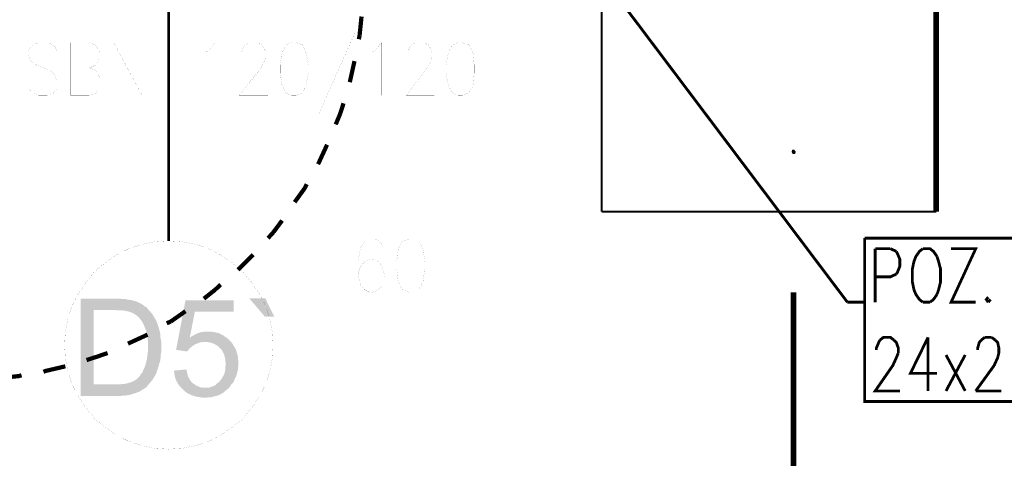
# Model space of a CAD drawing. Header units: millimetres. Extents: x -14047 to 49934, y -21523 to 14989.
# Tile 58 of 201: x 1034 to 1256, y 5185 to 5284. Entities that reach past the tile are written whole.
import ezdxf

# ---------------------------------------------------------------- set-up
doc = ezdxf.new("R2010")
doc.units = ezdxf.units.MM
doc.layers.add('H', color=7, linetype='Continuous')
doc.layers.add('P', color=7, linetype='Continuous')

msp = doc.modelspace()

# ---------------------------------------------------------------- hatches: boundary and pattern name
at = {"layer": 'H', "linetype": 'Continuous'}
for points in [[(1208.43, 5254.006), (1208.165, 5254.536), (1208.345, 5254.976), (1208.785, 5254.976), (1209.135, 5254.536), (1208.96, 5254.006)], [(1047.937, 5199.423), (1047.937, 5221.38), (1056.226, 5221.38), (1056.845, 5221.38), (1057.375, 5221.29), (1057.99, 5221.29), (1058.43, 5221.205), (1058.875, 5221.115), (1059.315, 5221.115), (1060.46, 5220.76), (1060.99, 5220.495), (1061.43, 5220.32), (1061.87, 5220.055), (1062.315, 5219.706), (1062.665, 5219.526), (1063.02, 5219.176), (1055.521, 5218.821), (1050.851, 5218.821), (1050.851, 5202.068), (1062.93, 5201.628), (1062.575, 5201.273), (1062.135, 5201.008), (1061.605, 5200.658), (1061.165, 5200.393), (1060.635, 5200.213), (1060.195, 5200.038), (1059.58, 5199.863), (1059.4, 5199.773), (1058.96, 5199.688), (1058.43, 5199.598), (1057.905, 5199.508), (1057.375, 5199.508), (1056.845, 5199.423), (1056.226, 5199.423)], [(1071.923, 5209.477), (1069.454, 5209.827), (1071.573, 5221.025), (1082.417, 5221.025), (1082.417, 5218.471), (1073.688, 5218.471), (1072.543, 5212.562), (1081.007, 5212.472), (1081.362, 5212.122), (1081.887, 5211.592), (1075.983, 5211.592), (1075.363, 5211.592), (1074.833, 5211.502), (1074.393, 5211.327), (1073.863, 5211.152), (1073.598, 5210.972), (1073.158, 5210.712), (1072.718, 5210.357), (1072.363, 5210.002), (1072.013, 5209.562)], [(1089.471, 5217.321), (1085.947, 5221.465), (1089.561, 5221.465), (1091.591, 5217.321)], [(1062.93, 5201.628), (1050.851, 5202.068), (1056.226, 5202.068), (1056.845, 5202.068), (1057.375, 5202.158), (1057.905, 5202.158), (1058.345, 5202.243), (1058.785, 5202.418), (1058.96, 5202.418), (1059.49, 5202.598), (1060.02, 5202.863), (1060.46, 5203.128), (1060.815, 5203.478), (1061.255, 5203.918), (1061.52, 5204.363), (1061.87, 5204.713), (1062.05, 5205.242), (1062.315, 5205.772), (1062.49, 5206.302), (1062.665, 5206.827), (1062.755, 5207.272), (1062.93, 5207.797), (1062.93, 5208.242), (1063.02, 5208.767), (1063.105, 5209.387), (1063.105, 5209.917), (1063.105, 5211.237), (1063.105, 5211.857), (1063.02, 5212.472), (1062.93, 5213.001), (1062.84, 5213.531), (1062.755, 5214.061), (1062.575, 5214.501), (1062.4, 5214.941), (1062.225, 5215.381), (1062.05, 5215.736), (1061.695, 5216.351), (1061.345, 5216.796), (1060.99, 5217.236), (1060.55, 5217.586), (1060.195, 5217.851), (1059.755, 5218.116), (1059.315, 5218.291), (1058.875, 5218.471), (1058.43, 5218.556), (1057.99, 5218.646), (1057.46, 5218.736), (1056.935, 5218.736), (1056.226, 5218.736), (1055.611, 5218.821), (1063.02, 5219.176), (1063.37, 5218.736), (1063.725, 5218.381), (1064.074, 5217.941), (1064.339, 5217.501), (1064.604, 5217.061), (1064.869, 5216.616), (1065.134, 5216.086), (1065.224, 5215.736), (1065.399, 5215.296), (1065.574, 5214.766), (1065.664, 5214.326), (1065.839, 5213.796), (1065.929, 5213.266), (1065.929, 5212.736), (1066.014, 5212.207), (1066.104, 5211.682), (1066.104, 5211.062), (1066.104, 5210.532), (1066.104, 5209.917), (1066.104, 5209.387), (1066.014, 5208.767), (1065.929, 5207.712), (1065.839, 5207.272), (1065.664, 5206.742), (1065.574, 5206.302), (1065.489, 5206.122), (1065.309, 5205.507), (1065.134, 5204.978), (1064.959, 5204.448), (1064.694, 5204.008), (1064.429, 5203.568), (1064.164, 5203.128), (1063.989, 5202.948), (1063.635, 5202.418), (1063.285, 5202.068)], [(1081.007, 5212.472), (1072.543, 5212.562), (1072.983, 5212.911), (1073.513, 5213.176), (1073.953, 5213.441), (1074.483, 5213.621), (1074.923, 5213.796), (1075.453, 5213.886), (1075.983, 5213.971), (1076.423, 5213.971), (1076.688, 5213.971), (1077.218, 5213.971), (1077.743, 5213.886), (1078.273, 5213.796), (1078.713, 5213.706), (1079.242, 5213.531), (1079.682, 5213.266), (1080.127, 5213.091), (1080.567, 5212.736)], [(1075.983, 5199.068), (1075.363, 5199.068), (1074.833, 5199.158), (1074.303, 5199.243), (1073.778, 5199.333), (1073.248, 5199.508), (1072.808, 5199.688), (1072.363, 5199.863), (1071.923, 5200.128), (1071.483, 5200.393), (1071.129, 5200.743), (1070.779, 5201.098), (1075.983, 5201.273), (1076.508, 5201.273), (1077.038, 5201.363), (1077.478, 5201.538), (1078.008, 5201.713), (1078.448, 5201.978), (1078.802, 5202.333), (1079.242, 5202.683), (1079.597, 5203.128), (1079.862, 5203.568), (1080.127, 5204.008), (1080.302, 5204.448), (1080.477, 5204.978), (1080.567, 5205.507), (1080.567, 5206.037), (1080.652, 5206.562), (1080.567, 5207.272), (1080.567, 5207.797), (1080.392, 5208.327), (1080.302, 5208.767), (1080.037, 5209.297), (1079.862, 5209.652), (1079.507, 5210.092), (1079.332, 5210.267), (1078.977, 5210.622), (1078.538, 5210.887), (1078.098, 5211.152), (1077.658, 5211.327), (1077.128, 5211.502), (1076.598, 5211.592), (1076.068, 5211.592), (1081.887, 5211.592), (1082.152, 5211.237), (1082.417, 5210.797), (1082.682, 5210.357), (1082.947, 5209.917), (1083.122, 5209.387), (1083.212, 5208.947), (1083.387, 5208.417), (1083.387, 5207.887), (1083.477, 5207.357), (1083.477, 5206.302), (1083.387, 5205.772), (1083.387, 5205.242), (1083.212, 5204.713), (1083.122, 5204.273), (1082.947, 5203.743), (1082.682, 5203.303), (1082.507, 5202.773), (1082.242, 5202.333), (1081.887, 5201.978), (1081.712, 5201.713), (1081.447, 5201.363), (1081.007, 5200.923), (1080.652, 5200.658), (1080.302, 5200.303), (1079.862, 5200.038), (1079.422, 5199.773), (1078.977, 5199.598), (1078.448, 5199.423), (1078.008, 5199.333), (1077.478, 5199.158), (1076.953, 5199.158), (1076.423, 5199.068)], [(1070.779, 5201.098), (1070.424, 5201.448), (1070.074, 5201.893), (1069.809, 5202.333), (1069.544, 5202.773), (1069.369, 5203.213), (1069.189, 5203.743), (1069.104, 5204.273), (1069.014, 5204.803), (1068.924, 5205.152), (1071.748, 5205.417), (1071.923, 5204.803), (1072.013, 5204.273), (1072.188, 5203.743), (1072.453, 5203.303), (1072.718, 5202.863), (1072.983, 5202.508), (1073.248, 5202.333), (1073.688, 5201.978), (1074.128, 5201.713), (1074.568, 5201.538), (1075.013, 5201.363), (1075.538, 5201.273), (1075.983, 5201.273)]]:
    msp.add_hatch(color=256, dxfattribs=at).paths.add_polyline_path(points)

# ---------------------------------------------------------------- linework, layer by layer
at = {"layer": 'P'}
for points, const_width in [([(1067.779, 5234.429), (1067.779, 5322.792)], 0.635), ([(1165.396, 5241.043), (1165.396, 5309.913)], 0.475), ([(1170.335, 5287.606), (1220.778, 5220.585)], 0.635), ([(1240.796, 5286.902), (1240.796, 5241.043)], 1.27), ([(1111.253, 5285.047), (1110.813, 5280.727)], 0.955), ([(1109.843, 5281.522), (1101.644, 5263.09)], 0.015), ([(1110.813, 5280.727), (1110.638, 5279.932)], 0.95), ([(1042.557, 5277.378), (1041.767, 5278.698), (1040.353, 5279.138), (1038.413, 5279.138), (1037.178, 5278.698), (1036.208, 5277.378), (1036.208, 5276.318), (1036.653, 5275.173), (1037.178, 5274.553), (1037.973, 5274.113), (1040.798, 5272.968), (1041.767, 5272.348), (1042.117, 5271.734), (1042.557, 5270.584), (1042.557, 5268.824), (1041.767, 5267.764), (1040.353, 5267.234), (1038.413, 5267.234), (1037.178, 5267.764), (1036.208, 5268.824)], 0.015), ([(1045.732, 5267.234), (1045.732, 5279.138), (1049.876, 5279.138), (1051.291, 5278.698), (1051.731, 5278.083), (1052.261, 5276.933), (1052.261, 5275.788), (1051.731, 5274.553), (1051.291, 5274.113), (1049.876, 5273.408), (1045.732, 5273.408)], 0.015), ([(1055.436, 5267.234), (1055.436, 5279.138), (1061.785, 5267.234), (1061.785, 5279.138)], 0.015), ([(1075.893, 5276.933), (1076.863, 5277.378), (1078.273, 5279.138), (1078.273, 5267.234)], 0.015), ([(1084.182, 5276.318), (1084.182, 5276.933), (1084.622, 5278.083), (1085.062, 5278.698), (1086.032, 5279.138), (1087.796, 5279.138), (1088.766, 5278.698), (1089.206, 5278.083), (1089.736, 5276.933), (1089.736, 5275.788), (1089.206, 5274.553), (1088.236, 5272.968), (1083.652, 5267.234), (1090.176, 5267.234)], 0.015), ([(1095.555, 5279.138), (1094.32, 5278.698), (1093.351, 5276.933), (1092.911, 5274.113), (1092.911, 5272.348), (1093.351, 5269.439), (1094.32, 5267.764), (1095.555, 5267.234), (1096.525, 5267.234), (1097.94, 5267.764), (1098.73, 5269.439), (1099.26, 5272.348), (1099.26, 5274.113), (1098.73, 5276.933), (1097.94, 5278.698), (1096.525, 5279.138), (1095.555, 5279.138)], 0.015), ([(1113.548, 5276.933), (1114.343, 5277.378), (1115.753, 5279.138), (1115.753, 5267.234)], 0.015), ([(1121.572, 5276.318), (1121.572, 5276.933), (1122.102, 5278.083), (1122.542, 5278.698), (1123.511, 5279.138), (1125.276, 5279.138), (1126.246, 5278.698), (1126.686, 5278.083), (1127.126, 5276.933), (1127.126, 5275.788), (1126.686, 5274.553), (1125.716, 5272.968), (1121.307, 5267.234), (1127.656, 5267.234)], 0.015), ([(1133.035, 5279.138), (1131.8, 5278.698), (1130.83, 5276.933), (1130.301, 5274.113), (1130.301, 5272.348), (1130.83, 5269.439), (1131.8, 5267.764), (1133.035, 5267.234), (1134.005, 5267.234), (1135.415, 5267.764), (1136.385, 5269.439), (1136.65, 5272.348), (1136.65, 5274.113), (1136.385, 5276.933), (1135.415, 5278.698), (1134.005, 5279.138), (1133.035, 5279.138)], 0.015), ([(1109.668, 5274.993), (1108.608, 5270.234)], 0.955), ([(1049.876, 5273.408), (1051.291, 5272.968), (1051.731, 5272.348), (1052.261, 5271.204), (1052.261, 5269.439), (1051.731, 5268.379), (1051.291, 5267.764), (1049.876, 5267.234), (1045.732, 5267.234)], 0.015), ([(1107.199, 5265.469), (1106.404, 5263)], 0.955), ([(1106.404, 5263), (1105.434, 5260.71)], 0.95), ([(1103.494, 5256.126), (1101.464, 5251.716)], 0.95), ([(1098.91, 5247.217), (1098.47, 5246.337), (1096.175, 5243.162)], 0.955), ([(1240.796, 5241.043), (1165.396, 5241.043)], 0.475), ([(1093.351, 5239.018), (1091.326, 5236.283)], 0.955), ([(1091.326, 5236.283), (1090.176, 5235.048)], 0.95), ([(1067.779, 5234.429), (1064.779, 5234.254), (1061.785, 5233.639), (1058.785, 5232.669), (1056.051, 5231.254), (1053.496, 5229.494), (1051.111, 5227.554), (1049.261, 5225.17), (1047.497, 5222.615), (1046.087, 5219.971), (1045.117, 5216.971), (1044.502, 5213.886), (1044.322, 5210.887), (1044.502, 5207.887), (1045.117, 5204.888), (1046.087, 5201.893), (1047.497, 5199.158), (1049.261, 5196.599), (1051.111, 5194.219), (1053.496, 5192.369), (1056.051, 5190.604), (1058.785, 5189.195), (1061.785, 5188.225), (1064.779, 5187.605), (1067.779, 5187.43), (1070.779, 5187.605), (1073.863, 5188.225), (1076.863, 5189.195), (1079.507, 5190.604), (1082.067, 5192.369), (1084.447, 5194.219), (1086.386, 5196.599), (1088.151, 5199.158), (1089.561, 5201.893), (1090.531, 5204.888), (1091.146, 5207.887), (1091.326, 5210.887), (1091.146, 5213.886), (1090.531, 5216.971), (1089.561, 5219.971), (1088.151, 5222.615), (1086.386, 5225.17), (1084.447, 5227.554), (1082.067, 5229.494), (1079.507, 5231.254), (1076.863, 5232.669), (1073.863, 5233.639), (1070.779, 5234.254), (1067.779, 5234.429)], 0.015), ([(1098.115, 5222.79), (1098.115, 5234.874), (1104.109, 5234.874)], 0.015), ([(1106.844, 5234.874), (1106.844, 5222.79)], 0.015), ([(1115.928, 5233.109), (1115.573, 5234.254), (1114.163, 5234.874), (1113.193, 5234.874), (1111.958, 5234.254), (1110.988, 5232.669), (1110.458, 5229.759), (1110.458, 5226.935), (1110.988, 5224.555), (1111.958, 5223.41), (1113.193, 5222.79), (1113.633, 5222.79), (1115.133, 5223.41), (1115.928, 5224.555), (1116.367, 5226.32), (1116.367, 5226.935), (1115.928, 5228.524), (1115.133, 5229.759), (1113.633, 5230.284), (1113.193, 5230.284), (1111.958, 5229.759), (1110.988, 5228.524), (1110.458, 5226.935)], 0.015), ([(1121.922, 5234.874), (1120.512, 5234.254), (1119.542, 5232.669), (1119.192, 5229.759), (1119.192, 5228.079), (1119.542, 5225.17), (1120.512, 5223.41), (1121.922, 5222.79), (1122.892, 5222.79), (1124.126, 5223.41), (1125.096, 5225.17), (1125.541, 5228.079), (1125.541, 5229.759), (1125.096, 5232.669), (1124.126, 5234.254), (1122.892, 5234.874), (1121.922, 5234.874)], 0.015), ([(1224.658, 5235.048), (1284.18, 5235.048), (1284.18, 5198.188)], 0.635), ([(1284.18, 5198.188), (1224.658, 5198.188), (1224.658, 5235.048)], 0.635), ([(1086.826, 5231.344), (1083.387, 5227.904)], 0.955), ([(1227.038, 5220.585), (1227.038, 5232.669)], 0.635), ([(1227.038, 5232.669), (1230.477, 5232.669)], 0.635), ([(1230.477, 5232.669), (1231.802, 5232.049)], 0.635), ([(1231.802, 5232.049), (1232.062, 5231.519), (1232.592, 5230.284), (1232.592, 5228.699), (1232.062, 5227.375), (1231.802, 5226.935)], 0.635), ([(1237.796, 5232.669), (1237.001, 5232.049), (1236.206, 5230.904), (1235.766, 5229.759)], 0.635), ([(1240.971, 5230.904), (1240.176, 5232.049), (1239.381, 5232.669), (1237.796, 5232.669)], 0.635), ([(1241.326, 5229.759), (1240.971, 5230.904)], 0.635), ([(1244.145, 5232.669), (1249.7, 5232.669), (1244.145, 5220.585), (1249.7, 5220.585)], 0.635), ([(1098.115, 5229.139), (1101.729, 5229.139)], 0.015), ([(1235.766, 5229.759), (1235.416, 5228.079), (1235.416, 5225.17), (1235.766, 5223.41)], 0.635), ([(1241.326, 5223.41), (1241.766, 5225.17), (1241.766, 5228.079), (1241.326, 5229.759)], 0.635), ([(1231.802, 5226.935), (1230.477, 5226.32), (1227.038, 5226.32)], 0.635), ([(1079.507, 5224.555), (1078.273, 5223.41)], 0.95), ([(1078.273, 5223.41), (1075.718, 5221.38)], 0.955), ([(1098.115, 5222.79), (1104.109, 5222.79)], 0.015), ([(1208.605, 5222.79), (1208.605, 5159.299)], 1.27), ([(1235.766, 5223.41), (1236.206, 5222.35), (1237.001, 5221.205), (1237.796, 5220.585)], 0.635), ([(1239.381, 5220.585), (1240.176, 5221.205), (1240.971, 5222.35)], 0.635), ([(1240.971, 5222.35), (1241.326, 5223.41)], 0.635), ([(1220.778, 5220.585), (1224.658, 5220.585)], 0.635), ([(1237.796, 5220.585), (1239.381, 5220.585)], 0.635), ([(1252.524, 5221.73), (1252.079, 5221.205), (1252.524, 5220.585)], 0.635), ([(1252.524, 5220.585), (1253.049, 5221.205)], 0.635), ([(1071.573, 5218.556), (1068.309, 5216.266)], 0.95), ([(1068.309, 5216.266), (1067.339, 5215.826)], 0.955), ([(1063.02, 5213.266), (1058.61, 5211.237)], 0.95), ([(1227.303, 5209.827), (1227.303, 5210.267), (1227.832, 5211.502), (1228.097, 5212.032)], 0.635), ([(1228.097, 5212.032), (1228.887, 5212.651), (1230.477, 5212.651), (1231.272, 5212.032)], 0.635), ([(1231.272, 5212.032), (1231.802, 5211.502), (1232.242, 5210.267), (1232.242, 5209.122)], 0.635), ([(1238.941, 5212.651), (1234.976, 5204.538), (1240.971, 5204.538)], 0.635), ([(1238.941, 5212.651), (1238.941, 5200.568)], 0.635), ([(1250.139, 5209.827), (1250.139, 5210.267), (1250.494, 5211.502), (1250.934, 5212.032)], 0.635), ([(1250.934, 5212.032), (1251.729, 5212.651)], 0.635), ([(1251.729, 5212.651), (1253.314, 5212.651)], 0.635), ([(1253.314, 5212.651), (1254.109, 5212.032)], 0.635), ([(1254.109, 5212.032), (1254.639, 5211.502), (1254.904, 5210.267), (1254.904, 5209.122), (1254.639, 5208.062), (1253.844, 5206.302)], 0.635), ([(1051.731, 5208.327), (1049.261, 5207.537)], 0.955), ([(1054.026, 5209.122), (1051.731, 5208.327)], 0.95), ([(1232.242, 5209.122), (1231.802, 5208.062)], 0.635), ([(1243, 5200.568), (1247.32, 5208.682)], 0.635), ([(1247.32, 5200.568), (1243, 5208.682)], 0.635), ([(1044.502, 5206.122), (1040.003, 5205.068), (1039.563, 5204.888)], 0.95), ([(1231.802, 5208.062), (1231.007, 5206.302), (1227.038, 5200.568), (1232.592, 5200.568)], 0.635), ([(1253.844, 5206.302), (1249.7, 5200.568)], 0.635), ([(1034.623, 5204.098), (1034.004, 5203.918), (1029.684, 5203.478)], 0.955), ([(1249.7, 5200.568), (1255.434, 5200.568)], 0.635)]:
    msp.add_lwpolyline(points, dxfattribs=dict(at, const_width=const_width))

doc.saveas('drawing.dxf')
